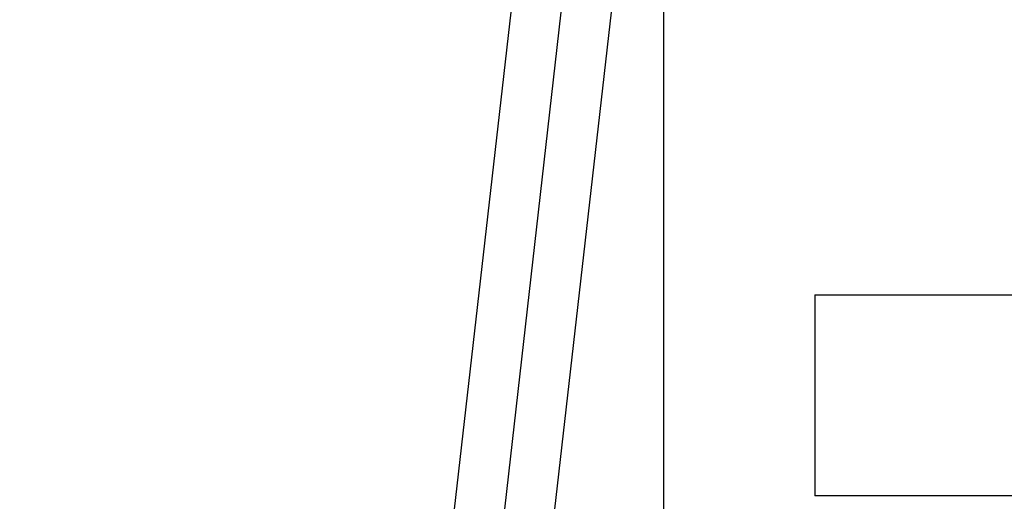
# Model space of a CAD drawing. Header units: inches. Extents: x 0 to 283, y 0 to 183.
# Tile 36 of 116: x 100.801 to 101.184, y 93.895 to 94.082. Entities that reach past the tile are written whole.
import ezdxf

# ---------------------------------------------------------------- set-up
doc = ezdxf.new("R2010")
doc.units = ezdxf.units.IN
doc.header["$LTSCALE"] = 15.583333
doc.header["$MEASUREMENT"] = 0
doc.linetypes.add('HIDDEN', pattern=[0.2, 0.1, -0.1])
doc.layers.add('DEFAULT_2', color=8, linetype='HIDDEN')

msp = doc.modelspace()

# ---------------------------------------------------------------- linework, layer by layer
at = {"layer": 'DEFAULT_2', "color": 8, "linetype": 'HIDDEN'}
for p, q in [((100.8013, 96.93584), (100.8013, 91.68584)), ((101.0513, 93.51877), (101.0513, 94.45846)), ((100.9573, 93.77933), (101.01754, 94.3082)), ((100.97648, 93.77714), (101.03671, 94.30602)), ((100.99565, 93.77496), (101.05588, 94.30383)), ((101.10998, 93.97534), (101.10998, 93.89734)), ((101.10999, 93.97534), (101.48455, 93.97534)), ((101.48455, 93.89734), (101.10999, 93.89734))]:
    msp.add_line(p, q, dxfattribs=at)

doc.saveas('drawing.dxf')
